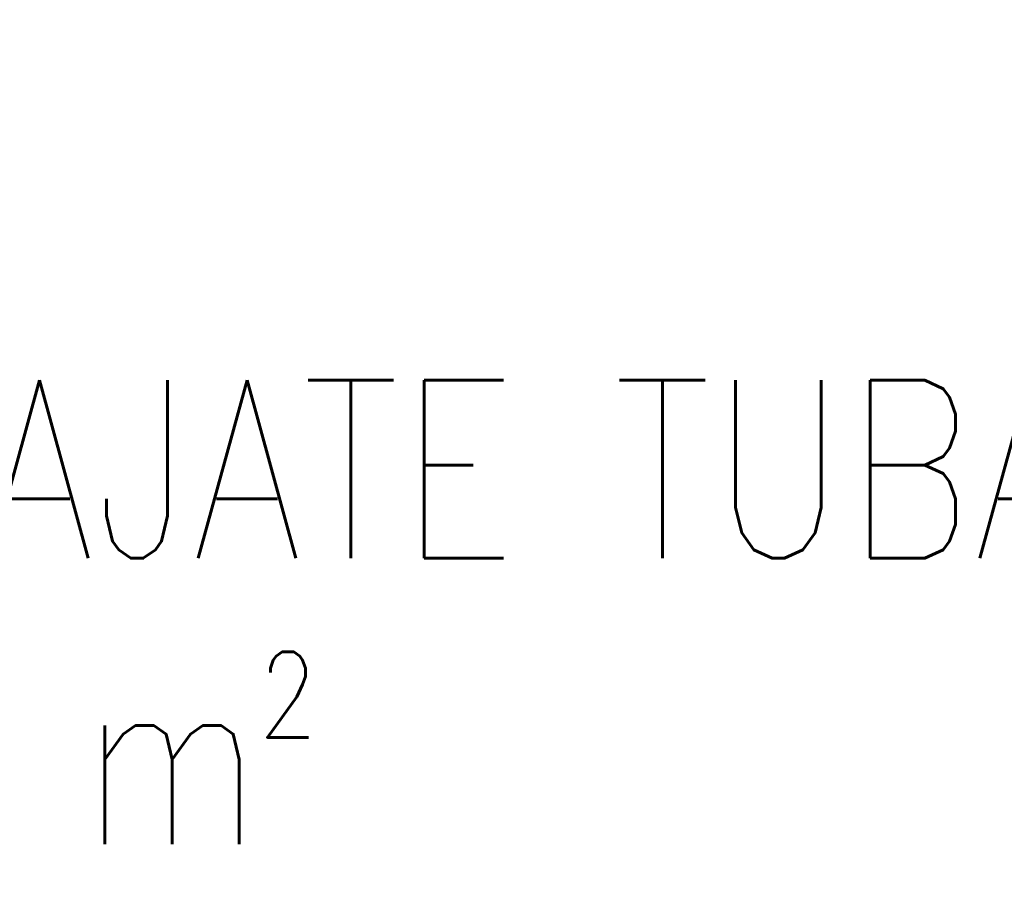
# Model space of a CAD drawing. Header units: millimetres. Extents: x 256092 to 341172, y 103077 to 145077.
# Tile 88 of 139: x 302907 to 304261, y 136700 to 137897. Entities that reach past the tile are written whole.
import ezdxf

# ---------------------------------------------------------------- set-up
doc = ezdxf.new("R2010")
doc.units = ezdxf.units.MM
for name, color, linetype in [('A8HNELIOT', 6, 'Continuous'), ('A8HNUMEROT', 6, 'Continuous'), ('A8HTXT', 3, 'Continuous')]:
    doc.layers.add(name, color=color, linetype=linetype)
doc.styles.add('S', font='simplex', dxfattribs={"width": 0.8})

# ---------------------------------------------------------------- blocks, each defined once
blk = doc.blocks.new('a8tila')
at = {"layer": 'A8HNELIOT', "color": 1, "style": 'S', "width": 0.8}
for s, height, p in [('2', 120, (1053.5, -651.6)), ('m', 250, (803.5, -801.6))]:
    blk.add_text(s, height=height, dxfattribs=at).set_placement(p)
at = {"layer": 'A8HNELIOT', "style": 'S', "width": 0.8}
blk.add_attdef('TILNEL', (0, -800), '', height=250, dxfattribs=at)
at = {"layer": 'A8HNUMEROT', "style": 'S', "width": 0.8}
blk.add_attdef('TILNUM', (0, 0), '', height=350, dxfattribs=at)
at = {"layer": 'A8HTXT', "style": 'S', "width": 0.8}
blk.add_attdef('TILTXT', (0, -400), '', height=250, dxfattribs=at)

msp = doc.modelspace()

# ---------------------------------------------------------------- block references
at = {"layer": 'A8HTXT'}
ref = msp.add_blockref('a8tila', (302203.1, 137547.5), dxfattribs=dict(at, xscale=0.9800000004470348, yscale=0.9800000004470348, zscale=0.9800000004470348))
ref.add_attrib('TILNUM', '208', (302203.1, 137547.5), dxfattribs={"layer": 'A8HNUMEROT', "color": 1, "height": 343, "style": 'S', "width": 0.8})
ref.add_attrib('TILTXT', 'ÕPETAJATE TUBA', (302203.1, 137155.5), dxfattribs={"color": 1, "height": 245, "style": 'S', "width": 0.8})
ref.add_attrib('TILNEL', '56,4', (302203.1, 136763.5), dxfattribs={"layer": 'A8HNELIOT', "color": 1, "height": 245, "style": 'S', "width": 0.8})

doc.saveas('drawing.dxf')
